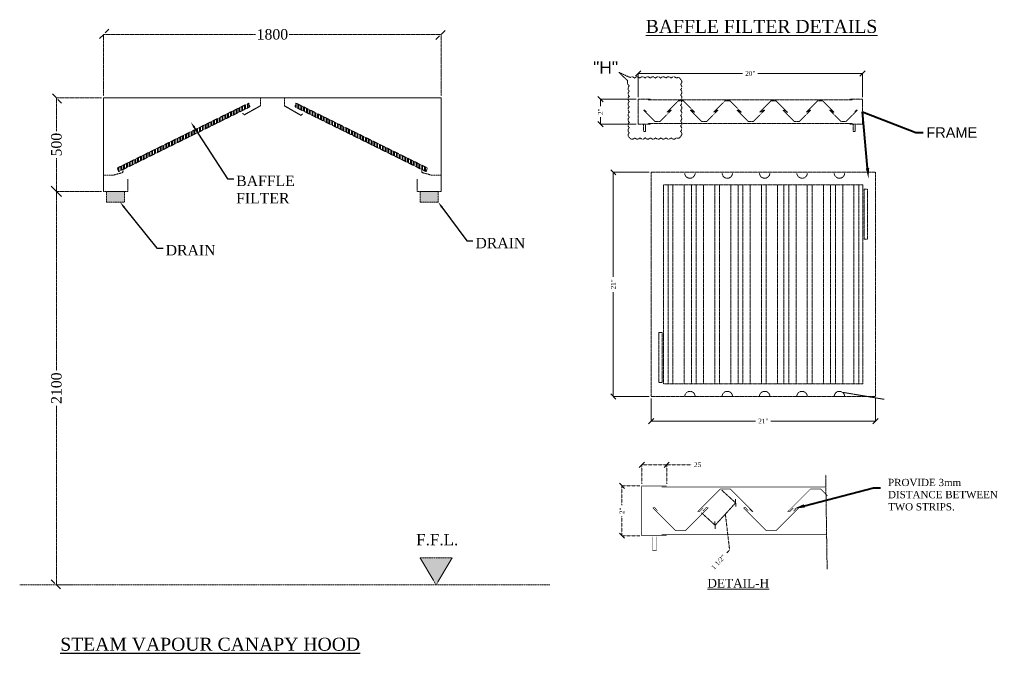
# Model space of a CAD drawing. Header units: millimetres. Extents: x 31882 to 271790, y -35693 to 24917.
# Tile 179 of 256: x 85284 to 100409, y -19907 to -10166. Entities that reach past the tile are written whole.
import ezdxf
from ezdxf import colors
from ezdxf.entities.mleader import LeaderData, LeaderLine
from ezdxf.math import Vec2, Vec3

# ---------------------------------------------------------------- set-up
doc = ezdxf.new("R2010")
doc.units = ezdxf.units.MM
doc.header["$MEASUREMENT"] = 0
doc.header["$PDMODE"] = 35
doc.linetypes.add('( Dashed )', pattern=[0.75, 0.5, -0.25])
doc.layers.get('Defpoints').update_dxf_attribs({"color": 251})
for name, color, linetype, lineweight in [('CKD-Dimensions', 152, 'Continuous', 0), ('CKD-HOOD', 1, '( Dashed )', 15), ('WALL', 7, 'Continuous', 40)]:
    doc.layers.add(name, color=color, linetype=linetype, lineweight=lineweight)
doc.styles.add('CKD_Dimension Text', font='BOOKOS.TTF', dxfattribs={"height": 50})
doc.styles.get("Standard").update_dxf_attribs({"font": 'arial.ttf'})
doc.dimstyles.new('CKD-Dimensions', dxfattribs={"dimtxt": 50, "dimasz": 50, "dimexe": 0, "dimexo": 20, "dimgap": 20, "dimtad": 0, "dimdec": 0, "dimzin": 4, "dimdsep": 46, "dimtxsty": 'CKD_Dimension Text', "dimblk": 'OBLIQUE', "dimcen": 12, "dimclrd": 150, "dimclre": 150, "dimclrt": 7, "dimazin": 2, "dimtfac": 1, "dimtdec": 0, "dimtofl": 0, "dimtmove": 1, "dimatfit": 2, "dimfxl": 1, "dimtfillclr": 7, "dimtolj": 1, "dimtzin": 0, "dimlwd": -1, "dimlwe": -1, "dimarcsym": 0})

# ---------------------------------------------------------------- blocks, each defined once
blk = doc.blocks.new('_Oblique')
at = {"color": 0, "linetype": 'ByBlock', "lineweight": -2}
blk.add_line((-0.5, -0.5), (0.5, 0.5), dxfattribs=at)
blk = doc.blocks.new('*D338')
at = {"layer": 'CKD-Dimensions', "color": 150, "ltscale": 4}
for p, q in [((605855.5, 2349), (605855.5, 2132.1)), ((608008.7, 2349), (608008.7, 2132.1)), ((605855.5, 2132.1), (606858.6, 2132.1)), ((608008.7, 2132.1), (607005.6, 2132.1))]:
    blk.add_line(p, q, dxfattribs=at)
at = {"layer": 'Defpoints', "color": 0, "ltscale": 10}
for p in [(605855.5, 2369), (608008.7, 2369), (608008.7, 2132.1)]:
    blk.add_point(p, dxfattribs=at)
at = {"layer": 'CKD-Dimensions', "color": 150, "linetype": 'ByBlock', "ltscale": 10, "xscale": 50, "yscale": 50, "zscale": 50, "rotation": 180}
blk.add_blockref('_Oblique', (605855.5, 2132.1), dxfattribs=at)
at = {"layer": 'CKD-Dimensions', "color": 150, "linetype": 'ByBlock', "ltscale": 10, "xscale": 50, "yscale": 50, "zscale": 50}
blk.add_blockref('_Oblique', (608008.7, 2132.1), dxfattribs=at)
at = {"layer": 'CKD-Dimensions', "color": 7, "ltscale": 10, "insert": (606932.1, 2132.1), "char_height": 45, "attachment_point": 5, "style": 'CKD_Dimension Text'}
blk.add_mtext('\\A1;21"', dxfattribs=at)
blk = doc.blocks.new('*D339')
at = {"layer": 'CKD-Dimensions', "color": 150, "ltscale": 4}
for p, q in [((605731, 5244), (605731, 5471.2)), ((605731, 5471.2), (606734.1, 5471.2)), ((607884.2, 5471.2), (606881.1, 5471.2)), ((607884.2, 5244), (607884.2, 5471.2))]:
    blk.add_line(p, q, dxfattribs=at)
at = {"layer": 'Defpoints', "color": 0, "ltscale": 10}
for p in [(607884.2, 5471.2), (605731, 5224), (607884.2, 5224)]:
    blk.add_point(p, dxfattribs=at)
at = {"layer": 'CKD-Dimensions', "color": 150, "linetype": 'ByBlock', "ltscale": 10, "xscale": 50, "yscale": 50, "zscale": 50, "rotation": 180}
blk.add_blockref('_Oblique', (605731, 5471.2), dxfattribs=at)
at = {"layer": 'CKD-Dimensions', "color": 150, "linetype": 'ByBlock', "ltscale": 10, "xscale": 50, "yscale": 50, "zscale": 50}
blk.add_blockref('_Oblique', (607884.2, 5471.2), dxfattribs=at)
at = {"layer": 'CKD-Dimensions', "color": 7, "ltscale": 10, "insert": (606807.6, 5471.2), "char_height": 45, "attachment_point": 5, "style": 'CKD_Dimension Text'}
blk.add_mtext('\\A1;20"', dxfattribs=at)
blk = doc.blocks.new('*D340')
at = {"layer": 'CKD-HOOD', "color": 150, "ltscale": 4}
for p, q in [((606535, 1466.8), (606666.7, 1346.2)), ((606666.7, 1346.2), (606469.9, 1131.2)), ((606338.1, 1251.8), (606469.9, 1131.2)), ((606608.8, 894.4), (606568.3, 1238.7)), ((606581.8, 864.9), (606608.8, 894.4))]:
    blk.add_line(p, q, dxfattribs=at)
at = {"layer": 'Defpoints', "color": 0, "ltscale": 10}
for p in [(606520.3, 1480.3), (606323.4, 1265.3), (606469.9, 1131.2)]:
    blk.add_point(p, dxfattribs=at)
at = {"layer": 'CKD-HOOD', "color": 150, "linetype": 'ByBlock', "ltscale": 10, "xscale": 50, "yscale": 50, "zscale": 50}
for p, rotation in [((606666.7, 1346.2), 47.52557451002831), ((606469.9, 1131.2), 227.5255745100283)]:
    blk.add_blockref('_Oblique', p, dxfattribs=dict(at, rotation=rotation))
at = {"layer": 'CKD-HOOD', "color": 7, "ltscale": 10, "insert": (606500.8, 776.4), "char_height": 45, "attachment_point": 5, "rotation": 47.52557, "style": 'CKD_Dimension Text'}
blk.add_mtext('\\A1;1 1/2"', dxfattribs=at)
blk = doc.blocks.new('*D341')
at = {"layer": 'CKD-Dimensions', "color": 150, "ltscale": 4}
for p, q in [((605835.5, 4522.2), (605492.2, 4522.2)), ((605492.2, 4522.2), (605492.2, 3519.1)), ((605492.2, 2369), (605492.2, 3372.1)), ((605835.5, 2369), (605492.2, 2369))]:
    blk.add_line(p, q, dxfattribs=at)
at = {"layer": 'Defpoints', "color": 0, "ltscale": 10}
for p in [(605855.5, 4522.2), (605492.2, 2369), (605855.5, 2369)]:
    blk.add_point(p, dxfattribs=at)
at = {"layer": 'CKD-Dimensions', "color": 150, "linetype": 'ByBlock', "ltscale": 10, "xscale": 50, "yscale": 50, "zscale": 50}
for p, rotation in [((605492.2, 4522.2), 90), ((605492.2, 2369), 270)]:
    blk.add_blockref('_Oblique', p, dxfattribs=dict(at, rotation=rotation))
at = {"layer": 'CKD-Dimensions', "color": 7, "ltscale": 10, "insert": (605492.2, 3445.6), "char_height": 45, "attachment_point": 5, "rotation": 90, "style": 'CKD_Dimension Text'}
blk.add_mtext('\\A1;21"', dxfattribs=at)
blk = doc.blocks.new('*D342')
at = {"layer": 'CKD-HOOD', "color": 150, "ltscale": 4}
for p, q in [((605765.6, 1529.2), (605765.6, 1712.2)), ((605765.6, 1712.2), (606004.8, 1712.2)), ((606004.8, 1529.2), (606004.8, 1712.2)), ((606004.8, 1712.2), (606240.8, 1712.2))]:
    blk.add_line(p, q, dxfattribs=at)
at = {"layer": 'Defpoints', "color": 0, "ltscale": 10}
for p in [(606004.8, 1712.2), (605765.6, 1509.2), (606004.8, 1509.2)]:
    blk.add_point(p, dxfattribs=at)
at = {"layer": 'CKD-HOOD', "color": 150, "linetype": 'ByBlock', "ltscale": 10, "xscale": 50, "yscale": 50, "zscale": 50, "rotation": 180}
blk.add_blockref('_Oblique', (605765.6, 1712.2), dxfattribs=at)
at = {"layer": 'CKD-HOOD', "color": 150, "linetype": 'ByBlock', "ltscale": 10, "xscale": 50, "yscale": 50, "zscale": 50}
blk.add_blockref('_Oblique', (606004.8, 1712.2), dxfattribs=at)
at = {"layer": 'CKD-HOOD', "color": 7, "ltscale": 10, "insert": (606301.8, 1712.2), "char_height": 45, "attachment_point": 5, "style": 'CKD_Dimension Text'}
blk.add_mtext('\\A1;25', dxfattribs=at)
blk = doc.blocks.new('*D343')
at = {"layer": 'CKD-HOOD', "color": 150, "ltscale": 4}
for p, q in [((605745.6, 1509.2), (605575.3, 1509.2)), ((605575.3, 1509.2), (605575.3, 1323)), ((605575.3, 1030.7), (605575.3, 1217)), ((605745.6, 1030.7), (605575.3, 1030.7))]:
    blk.add_line(p, q, dxfattribs=at)
at = {"layer": 'Defpoints', "color": 0, "ltscale": 10}
for p in [(605765.6, 1509.2), (605575.3, 1030.7), (605765.6, 1030.7)]:
    blk.add_point(p, dxfattribs=at)
at = {"layer": 'CKD-HOOD', "color": 150, "linetype": 'ByBlock', "ltscale": 10, "xscale": 50, "yscale": 50, "zscale": 50}
for p, rotation in [((605575.3, 1509.2), 90), ((605575.3, 1030.7), 270)]:
    blk.add_blockref('_Oblique', p, dxfattribs=dict(at, rotation=rotation))
at = {"layer": 'CKD-HOOD', "color": 7, "ltscale": 10, "insert": (605575.3, 1270), "char_height": 45, "attachment_point": 5, "rotation": 90, "style": 'CKD_Dimension Text'}
blk.add_mtext('\\A1;2"', dxfattribs=at)
blk = doc.blocks.new('*D344')
at = {"layer": 'CKD-Dimensions', "color": 150, "ltscale": 4}
for p, q in [((605711, 5224), (605368.9, 5224)), ((605368.9, 5224), (605368.9, 5157.4)), ((605368.9, 4984.7), (605368.9, 5051.4)), ((605711, 4984.7), (605368.9, 4984.7))]:
    blk.add_line(p, q, dxfattribs=at)
at = {"layer": 'Defpoints', "color": 0, "ltscale": 10}
for p in [(605731, 5224), (605368.9, 4984.7), (605731, 4984.7)]:
    blk.add_point(p, dxfattribs=at)
at = {"layer": 'CKD-Dimensions', "color": 150, "linetype": 'ByBlock', "ltscale": 10, "xscale": 50, "yscale": 50, "zscale": 50}
for p, rotation in [((605368.9, 5224), 90), ((605368.9, 4984.7), 270)]:
    blk.add_blockref('_Oblique', p, dxfattribs=dict(at, rotation=rotation))
at = {"layer": 'CKD-Dimensions', "color": 7, "ltscale": 10, "insert": (605368.9, 5104.4), "char_height": 45, "attachment_point": 5, "rotation": 90, "style": 'CKD_Dimension Text'}
blk.add_mtext('\\A1;2"', dxfattribs=at)
blk = doc.blocks.new('G$CB93F1760')
at = {"layer": 'CKD-HOOD', "ltscale": 5}
for color, points in [(1, [(1006.7, 4459.2), (833.2, 4459.2), (833.2, 4356), (1006.7, 4356)]), (1, [(3845.5, 4459.2), (4019, 4459.2), (4019, 4356), (3845.5, 4356)]), (256, [(3844.3, 939.4), (4151.6, 939.4), (3998, 678.6)])]:
    blk.add_hatch(color=color, dxfattribs=at).paths.add_polyline_path(points)
at = {"layer": 'CKD-HOOD', "color": 150}
for p, q in [((806.1, 5378.7, 0), (806.1, 5967.9, 0)), ((806.1, 5967.9, 0), (2263.9, 5967.9, 0)), ((4046.1, 5967.9, 0), (2588.3, 5967.9, 0)), ((4046.1, 5378.7, 0), (4046.1, 5967.9, 0)), ((786.1, 5358.7, 0), (352.8, 5358.7, 0)), ((352.8, 5358.7, 0), (352.8, 5039.6, 0)), ((352.8, 4459.2, 0), (352.8, 4778.3, 0)), ((786.1, 4459.2, 0), (352.8, 4459.2, 0)), ((750.1, 4459.2, 0), (352.8, 4459.2, 0)), ((352.8, 4459.2, 0), (352.8, 2738.9, 0)), ((352.8, 678.6, 0), (352.8, 2398.9, 0)), ((507.8, 678.6, 0), (352.8, 678.6, 0))]:
    blk.add_line(p, q, dxfattribs=at)
at = {"layer": 'CKD-HOOD', "color": 0, "ltscale": 5}
for p, q in [((806.1, 4459.2, 0), (806.1, 5358.7, 0)), ((806.1, 5358.7, 0), (2426.1, 5358.7, 0)), ((2310.4, 5358.7, 0), (806.1, 5358.7, 0)), ((806.1, 5358.7, 0), (806.1, 4459.2, 0)), ((2426.1, 5358.7, 0), (2310.4, 5358.7, 0)), ((2310.4, 5358.7, 0), (2310.4, 5281.5, 0)), ((2310.4, 5281.5, 0), (2310.4, 5358.7, 0)), ((4046.1, 5358.7, 0), (2426.1, 5358.7, 0)), ((2426.1, 5358.7, 0), (2541.8, 5358.7, 0)), ((2541.8, 5358.7, 0), (2541.8, 5281.5, 0)), ((2541.8, 5281.5, 0), (2541.8, 5358.7, 0)), ((2541.8, 5358.7, 0), (4046.1, 5358.7, 0)), ((4046.1, 4459.2, 0), (4046.1, 5358.7, 0)), ((4046.1, 5358.7, 0), (4046.1, 4459.2, 0)), ((2155.9, 5194.9, 0), (2141.3, 5210, 0)), ((2141.3, 5210, 0), (2155.9, 5194.9, 0)), ((2310.4, 5281.5, 0), (2155.9, 5194.9, 0)), ((2155.9, 5194.9, 0), (2310.4, 5281.5, 0)), ((2541.8, 5281.5, 0), (2701.7, 5189.6, 0)), ((2701.7, 5189.6, 0), (2541.8, 5281.5, 0)), ((2701.7, 5189.6, 0), (2716.2, 5204.7, 0)), ((2716.2, 5204.7, 0), (2701.7, 5189.6, 0)), ((903.6, 4617.1, 0), (989.3, 4640.8, 0)), ((989.3, 4640.8, 0), (993.3, 4661.2, 0)), ((3862.9, 4640.8, 0), (3858.9, 4661.2, 0)), ((3948.6, 4617.1, 0), (3862.9, 4640.8, 0)), ((806.1, 4459.2, 0), (806.1, 4617.1, 0)), ((806.1, 4617.1, 0), (903.6, 4617.1, 0)), ((1037.5, 4578.5, 0), (1037.5, 4459.2, 0)), ((3814.7, 4578.5, 0), (3814.7, 4459.2, 0)), ((4046.1, 4617.1, 0), (3948.6, 4617.1, 0)), ((4046.1, 4459.2, 0), (4046.1, 4617.1, 0)), ((1037.5, 4459.2, 0), (806.1, 4459.2, 0)), ((3814.7, 4459.2, 0), (4046.1, 4459.2, 0))]:
    blk.add_line(p, q, dxfattribs=at)
at = {"layer": 'CKD-HOOD', "color": 5, "ltscale": 5}
for p, q in [((2198.8, 5307.3, 0), (939.5, 4684.9, 0)), ((2209, 5271.7, 0), (2198.8, 5307.3, 0)), ((2643.2, 5271.7, 0), (2653.4, 5307.3, 0)), ((2653.4, 5307.3, 0), (3912.7, 4684.9, 0)), ((949.7, 4649.3, 0), (2209, 5271.7, 0)), ((3902.5, 4649.3, 0), (2643.2, 5271.7, 0)), ((939.5, 4684.9, 0), (949.7, 4649.3, 0)), ((3912.7, 4684.9, 0), (3902.5, 4649.3, 0))]:
    blk.add_line(p, q, dxfattribs=at)
at = {"layer": 'CKD-HOOD', "color": 5, "linetype": 'Continuous', "ltscale": 5}
for p, q in [((2185.6, 5260.1, 0), (2185.6, 5300.7, 0)), ((2194.6, 5264.5, 0), (2194.6, 5305.2, 0)), ((2653.6, 5266.5, 0), (2653.6, 5307.1, 0)), ((2671.6, 5257.6, 0), (2671.6, 5298.3, 0)), ((2680.6, 5253.2, 0), (2680.6, 5293.8, 0)), ((1996.6, 5166.7, 0), (1996.6, 5207.3, 0)), ((2005.6, 5171.1, 0), (2005.6, 5211.8, 0)), ((2023.6, 5180, 0), (2023.6, 5220.7, 0)), ((2032.6, 5184.5, 0), (2032.6, 5225.1, 0)), ((2050.6, 5193.4, 0), (2050.6, 5234, 0)), ((2059.6, 5197.8, 0), (2059.6, 5238.5, 0)), ((2077.6, 5206.7, 0), (2077.6, 5247.4, 0)), ((2086.6, 5211.2, 0), (2086.6, 5251.8, 0)), ((2104.6, 5220.1, 0), (2104.6, 5260.7, 0)), ((2113.6, 5224.5, 0), (2113.6, 5265.1, 0)), ((2131.6, 5233.4, 0), (2131.6, 5274, 0)), ((2140.6, 5237.9, 0), (2140.6, 5278.5, 0)), ((2158.6, 5246.8, 0), (2158.6, 5287.4, 0)), ((2167.6, 5251.2, 0), (2167.6, 5291.8, 0)), ((2644.6, 5271, 0), (2644.6, 5276.6, 0)), ((2698.6, 5244.3, 0), (2698.6, 5284.9, 0)), ((2707.6, 5239.8, 0), (2707.6, 5280.5, 0)), ((2725.6, 5230.9, 0), (2725.6, 5271.6, 0)), ((2734.6, 5226.5, 0), (2734.6, 5267.1, 0)), ((2752.6, 5217.6, 0), (2752.6, 5258.2, 0)), ((2761.6, 5213.1, 0), (2761.6, 5253.8, 0)), ((2779.6, 5204.3, 0), (2779.6, 5244.9, 0)), ((2788.6, 5199.8, 0), (2788.6, 5240.4, 0)), ((2806.6, 5190.9, 0), (2806.6, 5231.5, 0)), ((2815.6, 5186.5, 0), (2815.6, 5227.1, 0)), ((2833.6, 5177.6, 0), (2833.6, 5218.2, 0)), ((2842.6, 5173.1, 0), (2842.6, 5213.7, 0)), ((2860.6, 5164.2, 0), (2860.6, 5204.9, 0)), ((2869.6, 5159.8, 0), (2869.6, 5200.4, 0)), ((1789.6, 5064.4, 0), (1789.6, 5105, 0)), ((1807.6, 5073.3, 0), (1807.6, 5113.9, 0)), ((1816.6, 5077.7, 0), (1816.6, 5118.4, 0)), ((1834.6, 5086.6, 0), (1834.6, 5127.3, 0)), ((1843.6, 5091.1, 0), (1843.6, 5131.7, 0)), ((1861.6, 5100, 0), (1861.6, 5140.6, 0)), ((1870.6, 5104.4, 0), (1870.6, 5145.1, 0)), ((1888.6, 5113.3, 0), (1888.6, 5154, 0)), ((1897.6, 5117.8, 0), (1897.6, 5158.4, 0)), ((1915.6, 5126.7, 0), (1915.6, 5167.3, 0)), ((1924.6, 5131.1, 0), (1924.6, 5171.7, 0)), ((1942.6, 5140, 0), (1942.6, 5180.6, 0)), ((1951.6, 5144.5, 0), (1951.6, 5185.1, 0)), ((1969.6, 5153.4, 0), (1969.6, 5194, 0)), ((1978.6, 5157.8, 0), (1978.6, 5198.4, 0)), ((2887.6, 5150.9, 0), (2887.6, 5191.5, 0)), ((2896.6, 5146.4, 0), (2896.6, 5187.1, 0)), ((2914.6, 5137.5, 0), (2914.6, 5178.2, 0)), ((2923.6, 5133.1, 0), (2923.6, 5173.7, 0)), ((2941.6, 5124.2, 0), (2941.6, 5164.8, 0)), ((2950.6, 5119.7, 0), (2950.6, 5160.4, 0)), ((2968.6, 5110.9, 0), (2968.6, 5151.5, 0)), ((2977.6, 5106.4, 0), (2977.6, 5147, 0)), ((2995.6, 5097.5, 0), (2995.6, 5138.1, 0)), ((3004.6, 5093.1, 0), (3004.6, 5133.7, 0)), ((3022.6, 5084.2, 0), (3022.6, 5124.8, 0)), ((3031.6, 5079.7, 0), (3031.6, 5120.3, 0)), ((3049.6, 5070.8, 0), (3049.6, 5111.5, 0)), ((3058.6, 5066.4, 0), (3058.6, 5107, 0)), ((1600.6, 4971, 0), (1600.6, 5011.6, 0)), ((1618.6, 4979.9, 0), (1618.6, 5020.5, 0)), ((1627.6, 4984.3, 0), (1627.6, 5025, 0)), ((1645.6, 4993.2, 0), (1645.6, 5033.9, 0)), ((1654.6, 4997.7, 0), (1654.6, 5038.3, 0)), ((1672.6, 5006.6, 0), (1672.6, 5047.2, 0)), ((1681.6, 5011, 0), (1681.6, 5051.7, 0)), ((1699.6, 5019.9, 0), (1699.6, 5060.6, 0)), ((1708.6, 5024.4, 0), (1708.6, 5065, 0)), ((1726.6, 5033.3, 0), (1726.6, 5073.9, 0)), ((1735.6, 5037.7, 0), (1735.6, 5078.3, 0)), ((1753.6, 5046.6, 0), (1753.6, 5087.2, 0)), ((1762.6, 5051.1, 0), (1762.6, 5091.7, 0)), ((1780.6, 5060, 0), (1780.6, 5100.6, 0)), ((3076.6, 5057.5, 0), (3076.6, 5098.1, 0)), ((3085.6, 5053, 0), (3085.6, 5093.7, 0)), ((3103.6, 5044.1, 0), (3103.6, 5084.8, 0)), ((3112.6, 5039.7, 0), (3112.6, 5080.3, 0)), ((3130.6, 5030.8, 0), (3130.6, 5071.4, 0)), ((3139.6, 5026.3, 0), (3139.6, 5067, 0)), ((3157.6, 5017.5, 0), (3157.6, 5058.1, 0)), ((3166.6, 5013, 0), (3166.6, 5053.6, 0)), ((3184.6, 5004.1, 0), (3184.6, 5044.7, 0)), ((3193.6, 4999.7, 0), (3193.6, 5040.3, 0)), ((3211.6, 4990.8, 0), (3211.6, 5031.4, 0)), ((3220.6, 4986.3, 0), (3220.6, 5027, 0)), ((3238.6, 4977.4, 0), (3238.6, 5018.1, 0)), ((3247.6, 4973, 0), (3247.6, 5013.6, 0)), ((1411.6, 4877.6, 0), (1411.6, 4918.2, 0)), ((1429.6, 4886.5, 0), (1429.6, 4927.1, 0)), ((1438.6, 4890.9, 0), (1438.6, 4931.6, 0)), ((1456.6, 4899.8, 0), (1456.6, 4940.5, 0)), ((1465.6, 4904.3, 0), (1465.6, 4944.9, 0)), ((1483.6, 4913.2, 0), (1483.6, 4953.8, 0)), ((1492.6, 4917.6, 0), (1492.6, 4958.3, 0)), ((1510.6, 4926.5, 0), (1510.6, 4967.2, 0)), ((1519.6, 4931, 0), (1519.6, 4971.6, 0)), ((1537.6, 4939.9, 0), (1537.6, 4980.5, 0)), ((1546.6, 4944.3, 0), (1546.6, 4984.9, 0)), ((1564.6, 4953.2, 0), (1564.6, 4993.8, 0)), ((1573.6, 4957.7, 0), (1573.6, 4998.3, 0)), ((1591.6, 4966.6, 0), (1591.6, 5007.2, 0)), ((3265.6, 4964.1, 0), (3265.6, 5004.7, 0)), ((3274.6, 4959.6, 0), (3274.6, 5000.3, 0)), ((3292.6, 4950.7, 0), (3292.6, 4991.4, 0)), ((3301.6, 4946.3, 0), (3301.6, 4986.9, 0)), ((3319.6, 4937.4, 0), (3319.6, 4978, 0)), ((3328.6, 4932.9, 0), (3328.6, 4973.6, 0)), ((3346.6, 4924.1, 0), (3346.6, 4964.7, 0)), ((3355.6, 4919.6, 0), (3355.6, 4960.2, 0)), ((3373.6, 4910.7, 0), (3373.6, 4951.3, 0)), ((3382.6, 4906.3, 0), (3382.6, 4946.9, 0)), ((3400.6, 4897.4, 0), (3400.6, 4938, 0)), ((3409.6, 4892.9, 0), (3409.6, 4933.6, 0)), ((3427.6, 4884, 0), (3427.6, 4924.7, 0)), ((3436.6, 4879.6, 0), (3436.6, 4920.2, 0)), ((1222.6, 4784.2, 0), (1222.6, 4824.8, 0)), ((1240.6, 4793.1, 0), (1240.6, 4833.7, 0)), ((1249.6, 4797.5, 0), (1249.6, 4838.2, 0)), ((1267.6, 4806.4, 0), (1267.6, 4847.1, 0)), ((1276.6, 4810.9, 0), (1276.6, 4851.5, 0)), ((1294.6, 4819.8, 0), (1294.6, 4860.4, 0)), ((1303.6, 4824.2, 0), (1303.6, 4864.9, 0)), ((1321.6, 4833.1, 0), (1321.6, 4873.8, 0)), ((1330.6, 4837.6, 0), (1330.6, 4878.2, 0)), ((1348.6, 4846.5, 0), (1348.6, 4887.1, 0)), ((1357.6, 4850.9, 0), (1357.6, 4891.6, 0)), ((1375.6, 4859.8, 0), (1375.6, 4900.4, 0)), ((1384.6, 4864.3, 0), (1384.6, 4904.9, 0)), ((1402.6, 4873.2, 0), (1402.6, 4913.8, 0)), ((3454.6, 4870.7, 0), (3454.6, 4911.3, 0)), ((3463.6, 4866.2, 0), (3463.6, 4906.9, 0)), ((3481.6, 4857.3, 0), (3481.6, 4898, 0)), ((3490.6, 4852.9, 0), (3490.6, 4893.5, 0)), ((3508.6, 4844, 0), (3508.6, 4884.6, 0)), ((3517.6, 4839.6, 0), (3517.6, 4880.2, 0)), ((3535.6, 4830.7, 0), (3535.6, 4871.3, 0)), ((3544.6, 4826.2, 0), (3544.6, 4866.8, 0)), ((3562.6, 4817.3, 0), (3562.6, 4857.9, 0)), ((3571.6, 4812.9, 0), (3571.6, 4853.5, 0)), ((3589.6, 4804, 0), (3589.6, 4844.6, 0)), ((3598.6, 4799.5, 0), (3598.6, 4840.2, 0)), ((3616.6, 4790.6, 0), (3616.6, 4831.3, 0)), ((3625.6, 4786.2, 0), (3625.6, 4826.8, 0)), ((1024.6, 4686.4, 0), (1024.6, 4727, 0)), ((1033.6, 4690.8, 0), (1033.6, 4731.4, 0)), ((1051.6, 4699.7, 0), (1051.6, 4740.3, 0)), ((1060.6, 4704.2, 0), (1060.6, 4744.8, 0)), ((1078.6, 4713, 0), (1078.6, 4753.7, 0)), ((1087.6, 4717.5, 0), (1087.6, 4758.1, 0)), ((1105.6, 4726.4, 0), (1105.6, 4767, 0)), ((1114.6, 4730.8, 0), (1114.6, 4771.5, 0)), ((1132.6, 4739.7, 0), (1132.6, 4780.4, 0)), ((1141.6, 4744.2, 0), (1141.6, 4784.8, 0)), ((1159.6, 4753.1, 0), (1159.6, 4793.7, 0)), ((1168.6, 4757.5, 0), (1168.6, 4798.2, 0)), ((1186.6, 4766.4, 0), (1186.6, 4807, 0)), ((1195.6, 4770.9, 0), (1195.6, 4811.5, 0)), ((1213.6, 4779.8, 0), (1213.6, 4820.4, 0)), ((3643.6, 4777.3, 0), (3643.6, 4817.9, 0)), ((3652.6, 4772.8, 0), (3652.6, 4813.5, 0)), ((3670.6, 4763.9, 0), (3670.6, 4804.6, 0)), ((3679.6, 4759.5, 0), (3679.6, 4800.1, 0)), ((3697.6, 4750.6, 0), (3697.6, 4791.2, 0)), ((3706.6, 4746.2, 0), (3706.6, 4786.8, 0)), ((3724.6, 4737.3, 0), (3724.6, 4777.9, 0)), ((3733.6, 4732.8, 0), (3733.6, 4773.4, 0)), ((3751.6, 4723.9, 0), (3751.6, 4764.5, 0)), ((3760.6, 4719.5, 0), (3760.6, 4760.1, 0)), ((3778.6, 4710.6, 0), (3778.6, 4751.2, 0)), ((3787.6, 4706.1, 0), (3787.6, 4746.8, 0)), ((3805.6, 4697.2, 0), (3805.6, 4737.9, 0)), ((3814.6, 4692.8, 0), (3814.6, 4733.4, 0)), ((943.6, 4670.6, 0), (943.6, 4687, 0)), ((952.6, 4650.8, 0), (952.6, 4691.4, 0)), ((970.6, 4659.7, 0), (970.6, 4700.3, 0)), ((979.6, 4664.1, 0), (979.6, 4704.8, 0)), ((997.6, 4673, 0), (997.6, 4713.6, 0)), ((1006.6, 4677.5, 0), (1006.6, 4718.1, 0)), ((3832.6, 4683.9, 0), (3832.6, 4724.5, 0)), ((3841.6, 4679.4, 0), (3841.6, 4720.1, 0)), ((3859.6, 4670.5, 0), (3859.6, 4711.2, 0)), ((3868.6, 4666.1, 0), (3868.6, 4706.7, 0)), ((3886.6, 4657.2, 0), (3886.6, 4697.8, 0)), ((3895.6, 4652.8, 0), (3895.6, 4693.4, 0))]:
    blk.add_line(p, q, dxfattribs=at)
at = {"layer": 'CKD-HOOD', "ltscale": 5}
for p, q in [((2426.1, 5358.7, 0), (2310.4, 5358.7, 0)), ((2310.4, 5358.7, 0), (2310.4, 5281.5, 0)), ((2310.4, 5358.7, 0), (2310.4, 5281.5, 0)), ((2426.1, 5358.7, 0), (2541.8, 5358.7, 0)), ((2541.8, 5358.7, 0), (2541.8, 5281.5, 0)), ((2541.8, 5358.7, 0), (2541.8, 5281.5, 0)), ((2155.9, 5194.9, 0), (2141.3, 5210, 0)), ((2310.4, 5281.5, 0), (2155.9, 5194.9, 0)), ((2541.8, 5281.5, 0), (2701.7, 5189.6, 0)), ((2701.7, 5189.6, 0), (2716.2, 5204.7, 0)), ((903.6, 4617.1, 0), (989.3, 4640.8, 0)), ((989.3, 4640.8, 0), (993.3, 4661.2, 0)), ((3862.9, 4640.8, 0), (3858.9, 4661.2, 0)), ((3948.6, 4617.1, 0), (3862.9, 4640.8, 0)), ((806.1, 4459.2, 0), (806.1, 4617.1, 0)), ((806.1, 4617.1, 0), (903.6, 4617.1, 0)), ((806.1, 4617.1, 0), (903.6, 4617.1, 0)), ((1037.5, 4459.2, 0), (1037.5, 4578.5, 0)), ((3814.7, 4459.2, 0), (3814.7, 4578.5, 0)), ((4046.1, 4617.1, 0), (3948.6, 4617.1, 0)), ((4046.1, 4617.1, 0), (3948.6, 4617.1, 0)), ((4046.1, 4459.2, 0), (4046.1, 4617.1, 0)), ((806.1, 4459.2, 0), (1037.5, 4459.2, 0)), ((1006.7, 4459.2, 0), (833.2, 4459.2, 0)), ((833.2, 4459.2, 0), (833.2, 4356, 0)), ((1006.7, 4356, 0), (1006.7, 4459.2, 0)), ((4046.1, 4459.2, 0), (3814.7, 4459.2, 0)), ((3845.5, 4459.2, 0), (4019, 4459.2, 0)), ((3845.5, 4356, 0), (3845.5, 4459.2, 0)), ((4019, 4459.2, 0), (4019, 4356, 0)), ((833.2, 4356, 0), (1006.7, 4356, 0)), ((4019, 4356, 0), (3845.5, 4356, 0)), ((3844.3, 939.4, 0), (4151.6, 939.4, 0)), ((3998, 678.6, 0), (3844.3, 939.4, 0)), ((4151.6, 939.4, 0), (3998, 678.6, 0)), ((5089.6, 678.6, 0), (0, 678.6, 0)), ((3998, 678.6, 0), (3998, 678.6, 0))]:
    blk.add_line(p, q, dxfattribs=at)
at = {"layer": 'CKD-HOOD', "color": 152, "linetype": 'ByBlock', "lineweight": -2}
for p, q in [((1994.4, 4580.9, 0), (2054.4, 4580.9, 0)), ((4291.4, 3983.3, 0), (4351.4, 3983.3, 0)), ((1317.5, 3914.8, 0), (1377.5, 3914.8, 0))]:
    blk.add_line(p, q, dxfattribs=at)
at = {"layer": 'CKD-HOOD', "color": 152, "linetype": 'ByBlock', "lineweight": -2, "elevation": 0}
for points in [[(1676.5, 5074.2), (1994.4, 4580.9)], [(1001.3, 4309.1), (1317.5, 3914.8)], [(4054.4, 4307.5), (4291.4, 3983.3)]]:
    blk.add_lwpolyline(points, dxfattribs=at)
at = {"layer": 'CKD-HOOD', "color": 152}
for points in [[(1668.1, 5068.8, 0), (1644, 5124.7, 0), (1684.9, 5079.6, 0)], [(993.5, 4302.9, 0), (963.8, 4356, 0), (1009.1, 4315.4, 0)], [(4046.3, 4301.6, 0), (4019, 4356, 0), (4062.5, 4313.4, 0)]]:
    blk.add_solid(points, dxfattribs=at)
at = {"layer": 'CKD-HOOD', "color": 150, "xscale": 100, "yscale": 100, "zscale": 100}
for p, rotation in [((806.1, 5967.9, 0), 180), ((352.8, 5358.7, 0), 90), ((352.8, 4459.2, 0), 270), ((352.8, 4459.2, 0), 90), ((352.8, 678.6, 0), 270)]:
    blk.add_blockref('_Oblique', p, dxfattribs=dict(at, rotation=rotation))
blk.add_blockref('_Oblique', (4046.1, 5967.9, 0), dxfattribs=at)
at = {"layer": 'CKD-HOOD', "color": 7, "insert": (2426.1, 5967.9), "char_height": 100, "attachment_point": 5, "style": 'CKD_Dimension Text'}
blk.add_mtext('\\A1;1800', dxfattribs=at)
at = {"layer": 'CKD-HOOD', "color": 7, "insert": (352.8, 4908.9), "char_height": 100, "width": 157.593, "attachment_point": 5, "rotation": 90, "style": 'CKD_Dimension Text'}
blk.add_mtext('\\A1;500', dxfattribs=at)
at = {"layer": 'CKD-HOOD', "insert": (2078.4, 4610.9), "char_height": 100, "width": 689.182, "attachment_point": 1, "style": 'CKD_Dimension Text'}
blk.add_mtext('{\\C7;BAFFLE\\PFILTER}', dxfattribs=at)
at = {"layer": 'CKD-HOOD', "char_height": 100, "attachment_point": 1, "style": 'CKD_Dimension Text'}
for insert in [(4375.4, 4013.3), (1401.5, 3944.8)]:
    blk.add_mtext('{\\C7;DRAIN}', dxfattribs=dict(at, insert=insert))
at = {"layer": 'CKD-HOOD', "color": 7, "insert": (352.8, 2568.9), "char_height": 100, "attachment_point": 5, "rotation": 90, "style": 'CKD_Dimension Text'}
blk.add_mtext('\\A1;2100', dxfattribs=at)
at = {"layer": 'CKD-HOOD', "color": 0, "ltscale": 4, "insert": (3807.1, 1167.4, 0), "char_height": 108, "width": 340.152, "attachment_point": 1, "style": 'CKD_Dimension Text'}
blk.add_mtext('F.F.L.', dxfattribs=at)
at = {"layer": 'CKD-HOOD', "color": 0, "lineweight": -3, "insert": (389.2, 171.5), "char_height": 125, "width": 4669.924, "attachment_point": 1, "style": 'CKD_Dimension Text'}
blk.add_mtext('{\\LSTEAM VAPOUR CANAPY HOOD}', dxfattribs=at)
blk = doc.blocks.new('FF')
at = {"layer": 'CKD-HOOD', "color": 3}
for p, q in [((605731, 4984.7), (605731, 5224)), ((605731, 5224), (605850.6, 5224)), ((605826.7, 5218.4), (607788.5, 5218.4)), ((606008.9, 5101.3), (606117.1, 5209.5)), ((606117.1, 5209.5), (606150.6, 5209.5)), ((606164.9, 5209.5), (606150.6, 5209.5)), ((606273.1, 5101.3), (606164.9, 5209.5)), ((606456.9, 5101.3), (606565.2, 5209.5)), ((606565.2, 5209.5), (606598.7, 5209.5)), ((606612.9, 5209.5), (606598.7, 5209.5)), ((606721.2, 5101.3), (606612.9, 5209.5)), ((606897.9, 5101.3), (607006.1, 5209.5)), ((607006.1, 5209.5), (607039.6, 5209.5)), ((607053.9, 5209.5), (607039.6, 5209.5)), ((607162.1, 5101.3), (607053.9, 5209.5)), ((607345.9, 5101.3), (607454.2, 5209.5)), ((607454.2, 5209.5), (607487.7, 5209.5)), ((607501.9, 5209.5), (607487.7, 5209.5)), ((607610.2, 5101.3), (607501.9, 5209.5)), ((607764.6, 5224), (607884.2, 5224)), ((607884.2, 5224), (607884.2, 4984.7)), ((605784.8, 5117.8), (605792.1, 5121.4)), ((605784.8, 5117.8), (605893.1, 5009.6)), ((605792.1, 5121.4), (605806.6, 5104.4)), ((606049.1, 5117.8), (605940.8, 5009.6)), ((606018.7, 5102), (606034.4, 5117.7)), ((606040.5, 5120.2), (606024.6, 5102.9)), ((606049.1, 5117.8), (606040.5, 5120.2)), ((606040.5, 5120.2), (606049.1, 5117.8)), ((606232.9, 5117.8), (606240.1, 5121.4)), ((606232.9, 5117.8), (606341.1, 5009.6)), ((606240.1, 5121.4), (606254.7, 5104.4)), ((606263.5, 5098.4), (606242.9, 5121.4)), ((606497.1, 5117.8), (606388.9, 5009.6)), ((606466.7, 5102), (606482.5, 5117.7)), ((606488.5, 5120.2), (606472.6, 5102.9)), ((606497.1, 5117.8), (606488.5, 5120.2)), ((606488.5, 5120.2), (606497.1, 5117.8)), ((606680.9, 5117.8), (606688.2, 5121.4)), ((606680.9, 5117.8), (606789.2, 5009.6)), ((606688.2, 5121.4), (606702.7, 5104.4)), ((606711.5, 5098.4), (606690.9, 5121.4)), ((606945.2, 5117.8), (606836.9, 5009.6)), ((606914.8, 5102), (606930.5, 5117.7)), ((606936.6, 5120.2), (606920.6, 5102.9)), ((606945.2, 5117.8), (606936.6, 5120.2)), ((606936.6, 5120.2), (606945.2, 5117.8)), ((607121.9, 5117.8), (607230.2, 5009.6)), ((607129, 5117.8), (607136.2, 5121.4)), ((607136.2, 5121.4), (607150.7, 5104.4)), ((607159.5, 5098.4), (607138.9, 5121.4)), ((607386.2, 5117.8), (607277.9, 5009.6)), ((607355.7, 5102), (607371.5, 5117.7)), ((607377.6, 5120.2), (607361.6, 5102.9)), ((607377.6, 5120.2), (607386.2, 5117.8)), ((607386.2, 5117.8), (607377.6, 5120.2)), ((607569.9, 5117.8), (607577.2, 5121.4)), ((607569.9, 5117.8), (607678.2, 5009.6)), ((607577.2, 5121.4), (607591.7, 5104.4)), ((607600.5, 5098.4), (607579.9, 5121.4)), ((607834.2, 5117.8), (607725.9, 5009.6)), ((607825.6, 5120.2), (607809.6, 5102.9)), ((607834.2, 5117.8), (607825.6, 5120.2)), ((607825.6, 5120.2), (607834.2, 5117.8)), ((606008.9, 5101.3), (606018.7, 5102)), ((606273.1, 5101.3), (606263.5, 5098.4)), ((606456.9, 5101.3), (606466.7, 5102)), ((606721.2, 5101.3), (606711.5, 5098.4)), ((606904.9, 5101.3), (606914.8, 5102)), ((607169.2, 5101.3), (607159.5, 5098.4)), ((607345.9, 5101.3), (607355.7, 5102)), ((607610.2, 5101.3), (607600.5, 5098.4)), ((605850.6, 4984.7), (605731, 4984.7)), ((605782.5, 4980.9), (605782.5, 4913.9)), ((605801.7, 4913.9), (605801.7, 4980.9)), ((607788.5, 4991.7), (605826.7, 4991.7)), ((605893.1, 5009.6), (605926.6, 5009.6)), ((605940.8, 5009.6), (605926.6, 5009.6)), ((606341.1, 5009.6), (606374.6, 5009.6)), ((606388.9, 5009.6), (606374.6, 5009.6)), ((606789.2, 5009.6), (606822.7, 5009.6)), ((606836.9, 5009.6), (606822.7, 5009.6)), ((607230.2, 5009.6), (607263.7, 5009.6)), ((607277.9, 5009.6), (607263.7, 5009.6)), ((607678.2, 5009.6), (607711.7, 5009.6)), ((607725.9, 5009.6), (607711.7, 5009.6)), ((607884.2, 4984.7), (607764.6, 4984.7)), ((607795.6, 4980.9), (607795.6, 4913.9)), ((607814.7, 4913.9), (607814.7, 4980.9)), ((605782.5, 4913.9), (605801.7, 4913.9)), ((607795.6, 4913.9), (607814.7, 4913.9)), ((605855.5, 4522.2), (608008.7, 4522.2)), ((605855.5, 4522.2), (605855.5, 2369)), ((608008.7, 4522.2), (608008.7, 2369)), ((605975.1, 4402.5), (607889.1, 4402.5)), ((605975.1, 4402.5), (605975.1, 2488.6)), ((606017.6, 4402.5), (606017.6, 2488.6)), ((606065.3, 4402.5), (606065.3, 2488.6)), ((606173.6, 4402.5), (606173.6, 2488.6)), ((606241.6, 4402.5), (606241.6, 2488.6)), ((606289.4, 4402.5), (606289.4, 2488.6)), ((606357.4, 4402.5), (606357.4, 2488.6)), ((606465.7, 4402.5), (606465.7, 2488.6)), ((606513.4, 4402.5), (606513.4, 2488.6)), ((606621.7, 4402.5), (606621.7, 2488.6)), ((606689.7, 4402.5), (606689.7, 2488.6)), ((606737.4, 4402.5), (606737.4, 2488.6)), ((606805.4, 4402.5), (606805.4, 2488.6)), ((606913.7, 4402.5), (606913.7, 2488.6)), ((606961.4, 4402.5), (606961.4, 2488.6)), ((607069.7, 4402.5), (607069.7, 2488.6)), ((607130.7, 4402.5), (607130.7, 2488.6)), ((607178.4, 4402.5), (607178.4, 2488.6)), ((607246.4, 4402.5), (607246.4, 2488.6)), ((607354.7, 4402.5), (607354.7, 2488.6)), ((607402.4, 4402.5), (607402.4, 2488.6)), ((607510.7, 4402.5), (607510.7, 2488.6)), ((607578.7, 4402.5), (607578.7, 2488.6)), ((607626.4, 4402.5), (607626.4, 2488.6)), ((607694.4, 4402.5), (607694.4, 2488.6)), ((607802.7, 4402.5), (607802.7, 2488.6)), ((607850.1, 4402.5), (607850.1, 2488.6)), ((607889.1, 4402.5), (607889.1, 2488.6)), ((607901.3, 4359.6), (607901.3, 3881.2)), ((607901.3, 4359.6), (607934.2, 4359.6)), ((607934.2, 3881.2), (607934.2, 4359.6)), ((607901.3, 3881.2), (607934.2, 3881.2)), ((605929.3, 2982.6), (605929.3, 2504.1)), ((605929.3, 2982.6), (605962.3, 2982.6)), ((605962.3, 2504.1), (605962.3, 2982.6)), ((605929.3, 2504.1), (605962.3, 2504.1)), ((605975.1, 2488.6), (607889.1, 2488.6)), ((605855.5, 2369), (608008.7, 2369)), ((606177.9, 2367.7), (606278, 2367.7)), ((606536.7, 2367.7), (606636.8, 2367.7)), ((606895.6, 2367.7), (606995.7, 2367.7)), ((607254.4, 2367.7), (607354.6, 2367.7)), ((607613.3, 2367.7), (607713.4, 2367.7)), ((607692.2, 2408.6), (608092.5, 2341.1)), ((607531.3, 1614.5), (607545.2, 710.8))]:
    blk.add_line(p, q, dxfattribs=at)
at = {"layer": 'CKD-HOOD', "color": 6, "ltscale": 4}
blk.add_lwpolyline([(605629.5, 5402.4), (605546.8, 5482.1), (605653.3, 5432.9)], dxfattribs=at)
blk.add_lwpolyline([(605653.3, 5432.9, -0.426535), (605696.8, 5426.1, -0.520567), (605746.8, 5426.1, -0.520567), (605796.8, 5426.1, -0.520567), (605846.8, 5426.1, -0.520567), (605896.8, 5426.1, -0.520567), (605946.8, 5426.1, -0.520567), (605996.8, 5426.1, -0.520567), (606046.8, 5426.1, -0.520567), (606096.8, 5426.1, -0.520567), (606136.8, 5416.1, -0.520567), (606136.8, 5366.1, -0.520567), (606136.8, 5316.1, -0.520567), (606136.8, 5266.1, -0.520567), (606136.8, 5216.1, -0.520567), (606136.8, 5166.1, -0.520567), (606136.8, 5116.1, -0.520567), (606136.8, 5066.1, -0.520567), (606136.8, 5016.1, -0.520567), (606136.8, 4966.1, -0.520567), (606136.8, 4916.1, -0.520567), (606136.8, 4866.1, -0.520567), (606098.8, 4854.1, -0.520567), (606048.8, 4854.1, -0.520567), (605998.8, 4854.1, -0.520567), (605948.8, 4854.1, -0.520567), (605898.8, 4854.1, -0.520567), (605848.8, 4854.1, -0.520567), (605798.8, 4854.1, -0.520567), (605748.8, 4854.1, -0.520567), (605698.8, 4854.1, -0.520567), (605648.8, 4854.1, -0.520567), (605646.8, 4902.1, -0.520567), (605646.8, 4952.1, -0.520567), (605646.8, 5002.1, -0.520567), (605646.8, 5052.1, -0.520567), (605646.8, 5102.1, -0.520567), (605646.8, 5152.1, -0.520567), (605646.8, 5202.1, -0.520567), (605646.8, 5252.1, -0.520567), (605646.8, 5302.1, -0.520567), (605646.8, 5352.1, -0.325126), (605629.5, 5402.4, -0.325126)], format="xyb", dxfattribs=at)
at = {"layer": 'CKD-HOOD', "color": 3, "const_width": 5.98}
for points in [[(606004.8, 1030.7), (605765.6, 1030.7), (605765.6, 1509.2), (606004.8, 1509.2)], [(605956.9, 1498), (607533, 1498)], [(606354.9, 1296.7), (606323.4, 1265.3), (606303.7, 1263.8), (606520.3, 1480.3), (606587.3, 1480.3), (606615.7, 1480.3), (606832.3, 1263.8), (606826.4, 1262.1), (606800, 1289.8)], [(607220.6, 1296.7), (607189.1, 1265.3), (607169.4, 1263.8), (607386, 1480.3), (607452.9, 1480.3), (607481.4, 1480.3), (607547.5, 1414.3)], [(605916.8, 1270.1), (605887.7, 1304), (605873.2, 1296.9), (606089.7, 1080.4), (606156.7, 1080.4)], [(606401.7, 1296.9), (606384.5, 1301.6), (606401.7, 1296.9), (606185.2, 1080.4), (606156.7, 1080.4)], [(606384.5, 1301.6), (606352.6, 1267)], [(607272.7, 1296.9), (607255.4, 1301.6), (607272.7, 1296.9), (607056.1, 1080.4), (607027.7, 1080.4), (606960.7, 1080.4), (606744.1, 1296.9), (606758.6, 1304), (606787.7, 1270.1)], [(607255.4, 1301.6), (607223.6, 1267)], [(607540, 1044.7), (605956.9, 1044.7)], [(605868.5, 1023), (605868.5, 889.1), (605906.8, 889.1), (605906.8, 1023)]]:
    blk.add_lwpolyline(points, dxfattribs=at)
at = {"layer": 'CKD-HOOD', "color": 3}
for centre, start, end in [((606227.9, 4515.3), 180, 0), ((606586.8, 4515.3), 180, 0), ((606945.6, 4515.3), 180, 0), ((607304.5, 4515.3), 180, 0), ((607663.4, 4515.3), 180, 0), ((606227.9, 2367.7), 0, 180), ((606586.8, 2367.7), 0, 180), ((606945.6, 2367.7), 0, 180), ((607304.5, 2367.7), 0, 180), ((607663.4, 2367.7), 0, 180)]:
    blk.add_arc(centre, 50.1, start, end, dxfattribs=at)
at = {"layer": 'CKD-HOOD', "color": 6, "ltscale": 4}
blk.add_text('"H"', height=119.62, dxfattribs=at).set_placement((605298.8, 5469.7))
at = {"layer": 'CKD-HOOD', "color": 0, "ltscale": 4, "attachment_point": 1, "style": 'CKD_Dimension Text'}
for s, insert, char_height, width in [('{\\LBAFFLE FILTER DETAILS}', (605803.5, 5986.4), 125, 2401.683), ('PROVIDE 3mm DISTANCE BETWEEN TWO STRIPS.', (608129.9, 1577.3), 70, 1184.263)]:
    blk.add_mtext(s, dxfattribs=dict(at, insert=insert, char_height=char_height, width=width))
at = {"layer": 'CKD-HOOD', "insert": (606395.5, 616.3), "char_height": 84, "width": 348.749, "attachment_point": 1, "style": 'CKD_Dimension Text'}
blk.add_mtext('{\\L\\C6;DETAIL-H}', dxfattribs=at)
at = {"layer": 'CKD-Dimensions', "color": 6, "ltscale": 4}
for base, p1, p2, text, picture, middle in [((607884.2, 5471.2), (605731, 5224), (607884.2, 5224), '20"', '*D339', (606807.6, 5471.2)), ((608008.7, 2132.1), (605855.5, 2369), (608008.7, 2369), '21"', '*D338', (606932.1, 2132.1))]:
    dim = blk.add_linear_dim(base=base, p1=p1, p2=p2, text=text, dimstyle='CKD-Dimensions', override={"dimpost": '\\X'}, dxfattribs=at)
    dim.commit()
    dim.dimension.update_dxf_attribs({"geometry": picture, "text_midpoint": middle})
dim = blk.add_linear_dim(base=(605368.9, 4984.7), p1=(605731, 5224), p2=(605731, 4984.7), angle=90, text='2"', dimstyle='CKD-Dimensions', override={"dimpost": '\\X'}, dxfattribs=at)
dim.commit()
dim.dimension.update_dxf_attribs({"geometry": '*D344', "text_midpoint": (605368.9, 5104.4), "dimtype": 128})
dim = blk.add_linear_dim(base=(605492.2, 2369), p1=(605855.5, 4522.2), p2=(605855.5, 2369), angle=90, text='21"', dimstyle='CKD-Dimensions', override={"dimpost": '\\X'}, dxfattribs=at)
dim.commit()
dim.dimension.update_dxf_attribs({"geometry": '*D341', "text_midpoint": (605492.2, 3445.6)})
at = {"layer": 'CKD-HOOD', "color": 6, "ltscale": 4}
dim = blk.add_linear_dim(base=(606004.8, 1712.2), p1=(605765.6, 1509.2), p2=(606004.8, 1509.2), text='25', dimstyle='CKD-Dimensions', override={"dimpost": '\\X'}, dxfattribs=at)
dim.commit()
dim.dimension.update_dxf_attribs({"geometry": '*D342', "text_midpoint": (606301.8, 1712.2), "dimtype": 128})
dim = blk.add_linear_dim(base=(605575.3, 1030.7), p1=(605765.6, 1509.2), p2=(605765.6, 1030.7), angle=90, text='2"', dimstyle='CKD-Dimensions', override={"dimpost": '\\X'}, dxfattribs=at)
dim.commit()
dim.dimension.update_dxf_attribs({"geometry": '*D343', "text_midpoint": (605575.3, 1270)})
dim = blk.add_linear_dim(base=(606469.9, 1131.2), p1=(606520.3, 1480.3), p2=(606323.4, 1265.3), angle=227.52557, text='1 1/2"', dimstyle='CKD-Dimensions', override={"dimpost": '\\X'}, dxfattribs=at)
dim.commit()
dim.dimension.update_dxf_attribs({"geometry": '*D340', "text_midpoint": (606568.3, 850.1), "dimtype": 129})
at = {"layer": 'CKD-Dimensions', "color": 6, "ltscale": 4}
ml = blk.add_multileader_mtext('Standard', dxfattribs=at)
ml.set_content('FRAME', color=7)
ml.set_leader_properties(color=152)
ml.build(insert=Vec2(0, 0))
ml.multileader.update_dxf_attribs({"text_left_attachment_type": 2, "text_right_attachment_type": 2, "dogleg_length": 70, "arrow_head_size": 100})
ctx = ml.context
ctx.base_point, ctx.char_height, ctx.arrow_head_size, ctx.landing_gap_size, ctx.plane_origin = Vec3(608467.7, 4904.4), 100, 100, 30, Vec3(607941.9, 4462.8)
ctx.left_attachment, ctx.right_attachment = 2, 2
notes = []
notes.append((ctx, [(0, (1, 1, 0), (608397.7, 4904.4), (1, 0), 70, [(1, [(607941.9, 4462.8), (607884.2, 5104.4)], 0, [])])]))
ctx.mtext.insert, ctx.mtext.flow_direction = Vec3(608497.7, 4954.4), 5
at = {"layer": 'CKD-HOOD', "color": 6, "ltscale": 4}
ml = blk.add_multileader_mtext('Standard', dxfattribs=at)
ml.set_content('', color=7)
ml.set_leader_properties(color=152)
ml.build(insert=Vec2(0, 0))
ml.multileader.update_dxf_attribs({"text_left_attachment_type": 2, "text_right_attachment_type": 2, "dogleg_length": 70, "arrow_head_size": 100})
ctx = ml.context
ctx.base_point, ctx.char_height, ctx.arrow_head_size, ctx.landing_gap_size, ctx.plane_origin = Vec3(608058.8, 1491.6), 100, 100, 30, Vec3(607229.8, 1291.8)
ctx.left_attachment, ctx.right_attachment = 2, 2
notes.append((ctx, [(0, (1, 1, 0), (607988.8, 1491.6), (1, 0), 70, [(0, [(607229.8, 1291.8)], 0, [])])]))
ctx.mtext.insert, ctx.mtext.flow_direction = Vec3(608088.8, 1491.6), 5
for ctx, leaders in notes:
    for number, flags, end, landing, length, lines in leaders:
        leader = LeaderData()
        leader.index, (leader.has_last_leader_line, leader.has_dogleg_vector, leader.attachment_direction) = number, flags
        leader.last_leader_point, leader.dogleg_vector, leader.dogleg_length = Vec3(end), Vec3(landing), length
        for number, points, colour, breaks in lines:
            line = LeaderLine()
            line.index, line.vertices, line.color, line.breaks = number, Vec3.list(points), colors.encode_raw_color(colour), breaks
            leader.lines.append(line)
        ctx.leaders.append(leader)

msp = doc.modelspace()

# ---------------------------------------------------------------- block references
at = {"ltscale": 0.25, "xscale": 1.6, "yscale": 1.6, "zscale": 1.6}
msp.add_blockref('G$CB93F1760', (85284.2, -19941), dxfattribs=at)
at = {"layer": 'WALL', "ltscale": 10, "xscale": 1.6, "yscale": 1.6, "zscale": 1.6}
msp.add_blockref('FF', (-874384.9, -19747.7), dxfattribs=at)

doc.saveas('drawing.dxf')
